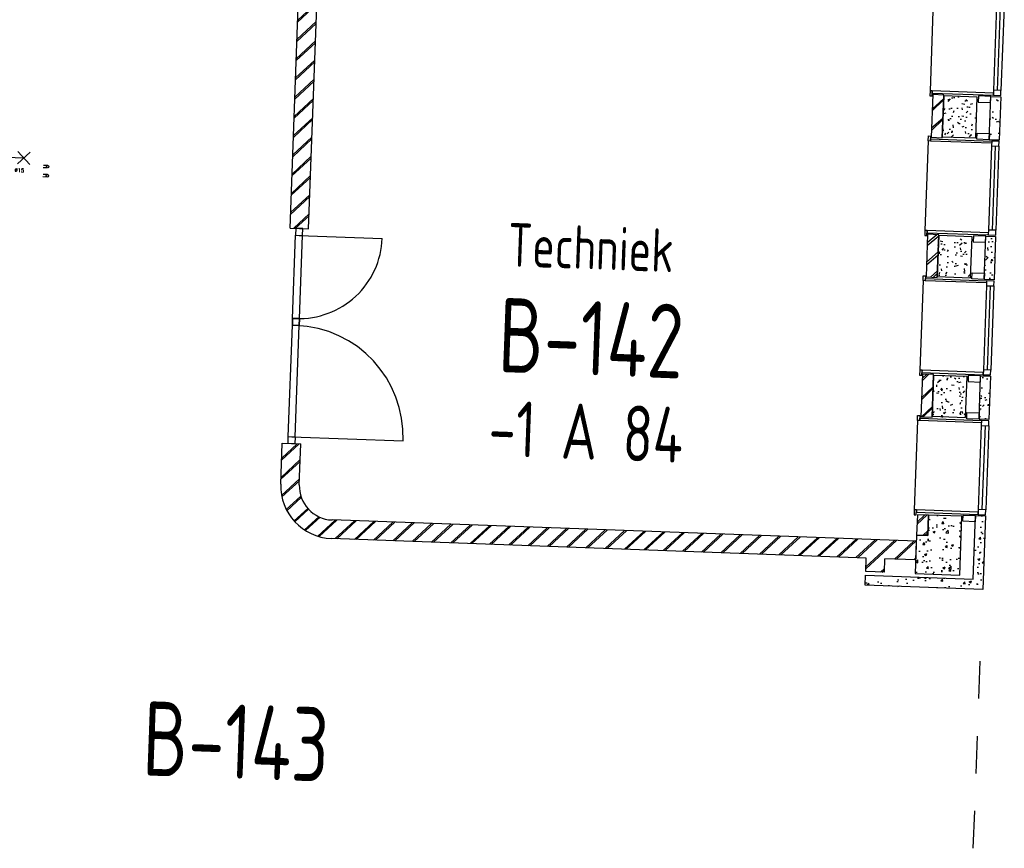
# Model space of a CAD drawing. Header units: millimetres. Extents: x 119024465 to 119292677, y 483022511 to 483148062.
# Tile 158 of 162: x 119247972 to 119255929, y 483067629 to 483074326. Entities that reach past the tile are written whole.
import ezdxf
from ezdxf.enums import TextEntityAlignment as Align

# ---------------------------------------------------------------- set-up
doc = ezdxf.new("R2010")
doc.units = ezdxf.units.MM
doc.header["$LTSCALE"] = 100
doc.layers.get('0').update_dxf_attribs({"linetype": 'CONTINUOUS'})
for name, color, linetype in [('04---0-_5MMTEKST', 4, 'CONTINUOUS'), ('12', 4, 'CONTINUOUS'), ('AL21----', 1, 'CONTINUOUS'), ('AL21----_ARC', 8, 'CONTINUOUS'), ('AL22----', 2, 'CONTINUOUS'), ('AL22----_ARC', 8, 'CONTINUOUS'), ('AL28----', 4, 'CONTINUOUS'), ('AL28----_ARC', 8, 'CONTINUOUS'), ('AL31----', 5, 'CONTINUOUS'), ('AL32----', 6, 'CONTINUOUS'), ('BT00----_HOTELNRS', 3, 'CONTINUOUS'), ('BT00----_RUIMTENRS', 7, 'CONTINUOUS'), ('BT00----_TEKST', 1, 'CONTINUOUS'), ('fdstp techniek', 254, 'CONTINUOUS'), ('INS', 7, 'CONTINUOUS')]:
    doc.layers.add(name, color=color, linetype=linetype)
doc.styles.add('fdstp-1-30', font='txt.shx', dxfattribs={"height": 30, "bigfont": 'gbcbig.shx'})
doc.styles.get("Standard").update_dxf_attribs({"font": 'ISOCP.SHX'})
pattern_1 = [(42.91200747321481, (119153097.5669324, 483019764.0029071), (-74.89618102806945, 80.56402464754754), []), (42.91200747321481, (119153098.1134465, 483019778.9929479), (-74.89618102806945, 80.56402464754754), [])]

# ---------------------------------------------------------------- blocks, each defined once
blk = doc.blocks.new('KOLOM')
at = {"layer": 'AL28----', "linetype": 'Continuous'}
for p, q in [((0.5, 0.5), (-0.5, 0.5)), ((-0.5, 0.5), (-0.5, -0.5)), ((0.5, -0.5), (0.5, 0.5)), ((-0.5, -0.5), (0.5, -0.5))]:
    blk.add_line(p, q, dxfattribs=at)
blk = doc.blocks.new('270x330')
at = {"layer": 'AL28----_ARC'}
h = blk.add_hatch(dxfattribs=at)
h.set_pattern_fill('AR-CONC', color=256, style=0)
h.set_pattern_definition([(50, (-102370.5424826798, -59938.2102802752), (182.1846689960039, -15.93908553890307), [19.05, -209.55]), (355, (-102370.5424826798, -59938.2102802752), (-35.24282597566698, 191.05664288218), [15.24, -167.64]), (100.451, (-102355.3604826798, -59939.5385302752), (146.9425016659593, 175.1166878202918), [16.19, -178.09]), (46.18420000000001, (-102370.5424826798, -59887.41028027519), (271.0790408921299, -42.04232793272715), [28.575, -314.325]), (96.6356, (-102347.9525826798, -59890.9137802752), (237.4042344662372, 247.4255558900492), [24.285, -267.135]), (351.1840000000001, (-102370.5424826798, -59887.41028027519), (237.4046058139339, 247.4251178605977), [22.86, -251.46]), (21, (-102345.1424826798, -59900.1102802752), (151.6148798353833, -102.2655185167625), [19.05, -209.55]), (326.0000000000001, (-102345.1424826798, -59900.1102802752), (61.80202834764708, 184.1879661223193), [15.24, -167.64]), (71.4514, (-102332.5079826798, -59908.6323802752), (213.4164907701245, 81.92285771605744), [16.19, -178.09]), (37.50000000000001, (-102370.5424826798, -59938.2102802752), (3.088603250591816, 84.55503887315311), [0, -165.608, 0, -170.18, 0, -168.275]), (7.499999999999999, (-102370.5424826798, -59938.2102802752), (66.81966251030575, 100.1805748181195), [0, -97.028, 0, -161.798, 0, -64.135]), (327.5, (-102427.1844826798, -59938.2102802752), (135.5905951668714, -5.72874399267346), [0, -63.5, 0, -198.12, 0, -262.89]), (317.5, (-102452.5844826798, -59938.2102802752), (148.129181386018, 25.42649103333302), [0, -82.55, 0, -131.572, 0, -186.69])])
h.paths.add_polyline_path([(110, 165), (-160, 165), (-160, -165), (110, -165)])
at = {"layer": 'AL28----', "xscale": 270, "yscale": 330, "zscale": 2600}
blk.add_blockref('KOLOM', (-25, 0), dxfattribs=at)
blk = doc.blocks.new('c1')
at = {"layer": 'AL21----_ARC'}
h = blk.add_hatch(dxfattribs=at)
h.set_pattern_fill('AR-CONC', color=256, scale=0.9999999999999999, angle=-1.550520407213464e-14, style=0)
h.set_pattern_definition([(49.99999999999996, (-4.000000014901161, 1.192092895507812e-07), (182.184668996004, -15.93908553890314), [19.05, -209.55]), (355, (-4.000000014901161, 1.192092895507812e-07), (-35.24282597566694, 191.05664288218), [15.24, -167.64]), (100.4509999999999, (11.18199999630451, -1.328249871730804), (146.9425016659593, 175.1166878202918), [16.19, -178.09]), (46.1842, (-4.000000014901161, 50.80000013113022), (271.0790408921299, -42.04232793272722), [28.57499999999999, -314.3249999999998]), (96.63559999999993, (18.58989998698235, 47.29650014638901), (237.4042344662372, 247.4255558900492), [24.28499999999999, -267.1349999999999]), (351.184, (-4.000000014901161, 50.80000013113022), (237.404605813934, 247.4251178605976), [22.86, -251.46]), (20.99999999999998, (21.39999997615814, 38.10000014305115), (151.6148798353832, -102.2655185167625), [19.05, -209.55]), (326, (21.39999997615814, 38.10000014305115), (61.80202834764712, 184.1879661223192), [15.24, -167.64]), (71.45139999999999, (34.03449998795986, 29.57790017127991), (213.4164907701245, 81.92285771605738), [16.19, -178.09]), (37.49999999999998, (-4.000000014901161, 1.192092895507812e-07), (3.08860325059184, 84.5550388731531), [0, -165.608, 0, -170.18, 0, -168.275]), (7.499999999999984, (-4.000000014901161, 1.192092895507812e-07), (66.81966251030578, 100.1805748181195), [0, -97.02799999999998, 0, -161.798, 0, -64.13499999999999]), (327.4999999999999, (-60.64200000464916, 1.788139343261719e-07), (135.5905951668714, -5.728743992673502), [0, -63.49999999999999, 0, -198.12, 0, -262.8899999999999]), (317.4999999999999, (-86.04200001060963, 1.192092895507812e-07), (148.129181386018, 25.42649103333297), [0, -82.54999999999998, 0, -131.572, 0, -186.69])])
h.paths.add_polyline_path([(299.9999999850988, 175.0000001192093), (299.9999999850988, -174.9999998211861), (219.9999999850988, -174.9999998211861), (219.9999999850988, 175.0000001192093)])
at = {"layer": 'AL22----_ARC'}
h = blk.add_hatch(dxfattribs=at)
h.set_pattern_fill('SCHOON', color=256, scale=2, angle=-1.550520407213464e-14, style=0, pattern_type=2)
h.set_pattern_definition([(44.99999999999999, (-1.490116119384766e-08, 1.192092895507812e-07), (-77.7817459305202, 77.78174593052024), []), (44.99999999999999, (-1.490116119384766e-08, 15.00000011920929), (-77.7817459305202, 77.78174593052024), [])])
h.paths.add_polyline_path([(-250.0000000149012, -172.4999998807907), (-160.0000000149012, -172.4999998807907), (-160, 172.5000001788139), (-250.0000000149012, 172.5000001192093)])
at = {"layer": 'AL22----'}
blk.add_lwpolyline([(-250.0000000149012, -172.4999998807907), (-160.0000000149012, -172.4999998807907), (-160, 172.5000001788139), (-250.0000000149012, 172.5000001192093)], close=True, dxfattribs=at)
at = {"layer": 'AL28----'}
blk.add_lwpolyline([(299.9999999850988, 175.0000001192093), (299.9999999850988, -174.9999998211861), (219.9999999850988, -174.9999998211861), (219.9999999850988, 175.0000001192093)], close=True, dxfattribs=at)
at = {"layer": 'AL31----'}
for p, q in [((-273.0000000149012, 927.0000001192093), (-273.0000000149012, 203.0000001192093)), ((239.9999999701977, 945.0000001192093), (239.9999999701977, 905.0000001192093)), ((299.9999999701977, 945.0000001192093), (239.9999999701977, 945.0000001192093)), ((239.9999999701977, 905.0000001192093), (299.9999999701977, 905.0000001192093)), ((239.9999999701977, 905.0000001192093), (239.9999999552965, 225.0000001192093)), ((269.9999999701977, 905.0000001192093), (269.9999999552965, 225.0000001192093)), ((299.9999999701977, 905.0000001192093), (299.9999999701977, 945.0000001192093)), ((299.9999999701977, 905.0000001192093), (299.9999999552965, 225.0000001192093)), ((239.9999999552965, 225.0000001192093), (239.9999999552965, 185.0000001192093)), ((299.9999999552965, 225.0000001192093), (239.9999999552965, 225.0000001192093)), ((239.9999999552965, 185.0000001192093), (299.9999999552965, 185.0000001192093)), ((299.9999999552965, 185.0000001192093), (299.9999999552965, 225.0000001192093))]:
    blk.add_line(p, q, dxfattribs=at)
for points in [[(-255.0000000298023, 927.0000001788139), (-273.0000000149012, 927.0000001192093), (-273.0000000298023, 967.0000001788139), (-255.0000000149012, 967.0000001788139)], [(239.9999999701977, 927.0000001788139), (-255.0000000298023, 927.0000001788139), (-255.0000000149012, 945.0000001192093), (239.9999999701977, 945.0000001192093)], [(-255.0000000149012, 203.0000001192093), (-273.0000000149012, 203.0000001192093), (-273.0000000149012, 163.0000001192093), (-255.0000000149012, 163.0000001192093)], [(239.9999999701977, 203.0000001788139), (-255.0000000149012, 203.0000001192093), (-255.0000000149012, 185.0000001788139), (239.9999999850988, 185.0000001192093)], [(219.9999999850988, 175.0000001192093), (119.9999999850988, 175.0000001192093), (119.9999999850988, 125.0000001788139), (219.9999999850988, 125.0000001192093)], [(219.9999999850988, -174.9999998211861), (119.9999999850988, -174.9999998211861), (119.9999999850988, -124.9999998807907), (219.9999999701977, -124.9999998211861)]]:
    blk.add_lwpolyline(points, close=True, dxfattribs=at)
at = {"layer": 'AL28----'}
blk.add_blockref('270x330', (-1.490116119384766e-08, 1.192092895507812e-07), dxfattribs=at)
blk = doc.blocks.new('114-31b')
at = {"color": 0, "linetype": 'Continuous'}
for p, q in [((-49.99999994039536, 449.9999999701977), (50.00000011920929, 349.9999999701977)), ((50.00000005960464, 449.9999999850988), (-49.99999994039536, 349.9999999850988)), ((0, 399.9999999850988), (5.960464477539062e-08, -400)), ((-75.22076380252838, 278.9749930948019), (52.90113949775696, 224.7435648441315)), ((-53.78419476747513, 99.46940438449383), (53.34266716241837, 150.804756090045)), ((-53.34266716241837, 25.53059560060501), (53.34266716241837, -25.53059561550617)), ((-53.34266716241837, -150.2564351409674), (52.9011395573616, -99.46940438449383)), ((-53.78419476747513, -224.1952439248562), (74.77923619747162, -278.9116318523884)), ((-49.99999988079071, -349.9999998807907), (50.00000017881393, -449.9999998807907)), ((50.00000011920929, -349.9999998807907), (-49.99999988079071, -449.9999998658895))]:
    blk.add_line(p, q, dxfattribs=at)
for points in [[(74.77923613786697, 187.6370802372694, 0.1085803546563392), (71.06170707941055, 204.554047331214, 0.1021137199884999), (60.13457524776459, 219.3489430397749, 0.04519307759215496), (52.90113949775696, 224.7435648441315, 0.02457701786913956)], [(53.34266716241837, 150.804756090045, 0.04259042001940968), (60.13457524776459, 155.9252174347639, 0.1021137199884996), (71.06170707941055, 170.7201131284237, 0.1085803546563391), (74.77923613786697, 187.6370802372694, 0.1085803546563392)], [(-53.78419476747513, 99.46940438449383, 0.04259042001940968), (-60.57610285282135, 94.34894302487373, 0.1021137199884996), (-71.50323468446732, 79.55404733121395, 0.1085803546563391), (-75.22076380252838, 62.6370802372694, 0.1085803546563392)], [(-75.22076380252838, 62.6370802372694, 0.1085803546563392), (-71.50323474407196, 45.72011312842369, 0.1021137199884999), (-60.57610285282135, 30.92521743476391, 0.04519307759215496), (-53.34266716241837, 25.53059560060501, 0.02457701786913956)], [(74.77923619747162, -62.3629197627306, -0.1085803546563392), (71.0617071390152, -79.27988687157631, -0.1021137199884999), (60.13457524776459, -94.07478255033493, -0.04519307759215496), (52.9011395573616, -99.46940438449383, -0.02457701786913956)], [(53.34266716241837, -25.53059561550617, -0.04259042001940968), (60.13457524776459, -30.65105697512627, -0.1021137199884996), (71.06170707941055, -45.44595265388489, -0.1085803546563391), (74.77923619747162, -62.3629197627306, -0.1085803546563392)], [(-75.22076380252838, -187.3629197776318, -0.1085803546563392), (-71.50323468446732, -170.4459526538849, -0.1021137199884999), (-60.57610285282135, -155.6510569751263, -0.04519307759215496), (-53.34266716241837, -150.2564351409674, -0.02457701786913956)], [(-53.78419476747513, -224.1952439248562, -0.04259042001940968), (-60.57610285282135, -219.0747825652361, -0.1021137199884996), (-71.50323474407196, -204.2798868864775, -0.1085803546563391), (-75.22076380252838, -187.3629197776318, -0.1085803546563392)]]:
    blk.add_lwpolyline(points, format="xyb", dxfattribs=at)
blk = doc.blocks.new('water k-w wand R')
at = {"layer": '04---0-_5MMTEKST'}
for centre in [(34252.19165220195, 14473.7711124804), (34252.19165220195, 14400.26592395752)]:
    blk.add_circle(centre, 9.98188115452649, dxfattribs=at)
at = {"layer": 'INS', "color": 4}
for p, q in [((34252.19165220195, 14483.75299363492), (34217.25506816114, 14483.75299363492)), ((34252.19165220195, 14463.78923132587), (34217.25506816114, 14463.78923132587)), ((34252.19165220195, 14410.24780511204), (34217.25506816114, 14410.24780511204)), ((34252.19165220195, 14390.28404280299), (34217.25506816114, 14390.28404280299))]:
    blk.add_line(p, q, dxfattribs=at)
at = {"layer": 'fdstp techniek', "insert": (33387.86318038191, 14451.65400150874), "char_height": 30, "width": 910.5473940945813, "attachment_point": 1, "style": 'fdstp-1-30'}
blk.add_mtext('koud/warm water uit wand %%C15', dxfattribs=at)

msp = doc.modelspace()

# ---------------------------------------------------------------- hatches: boundary and pattern name
at = {"layer": 'AL22----_ARC'}
h = msp.add_hatch(dxfattribs=at)
h.set_pattern_fill('SCHOON', color=256, scale=2, angle=-2.087992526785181, style=0, pattern_type=2)
h.set_pattern_definition(pattern_1)
h.paths.add_polyline_path([(119250371.6989111, 483078522.3482818), (119250521.5993188, 483078516.88314), (119250498.8278946, 483077892.298108), (119251917.8850874, 483077840.5614322), (119251912.4199456, 483077690.6610245), (119250793.1635682, 483077731.4674166), (119250698.4344435, 483075133.1936834), (119250398.6336282, 483075144.1239671), (119250307.1835886, 483072635.7904784), (119250157.2831809, 483072641.2556202), (119250254.1983623, 483075299.4895165), (119250553.9991777, 483075288.559233), (119250597.7203121, 483076487.7624944), (119250297.9194967, 483076498.692778), (119250304.4776669, 483076678.5732673), (119250454.3780746, 483076673.1081254), (119250453.2850462, 483076643.1280439), (119250603.1854539, 483076637.6629021), (119250643.2631605, 483077736.9325584), (119250493.3627528, 483077742.3977003), (119250492.2697245, 483077712.4176187), (119250342.3693168, 483077717.8827606)])
h = msp.add_hatch(dxfattribs=at)
h.set_pattern_fill('SCHOON', color=256, scale=2, angle=-2.087992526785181, style=0, pattern_type=2)
h.set_pattern_definition([(42.74700747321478, (119153097.5669324, 483019764.0029071), (-74.66386304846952, 80.77937580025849), []), (42.74700747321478, (119153098.1566124, 483019778.9913119), (-74.66386304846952, 80.77937580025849), [])])
edge = h.paths.add_edge_path()
edge.add_line((119255212.9603195, 483069960.2756369), (119254963.164886, 483069969.3828))
edge.add_line((119254963.1648861, 483069969.3828001), (119254959.1571154, 483069859.4558344))
edge.add_line((119254959.1571154, 483069859.4558344), (119254809.2567077, 483069864.9209763))
edge.add_line((119254809.2567077, 483069864.9209763), (119254813.2644784, 483069974.8479419))
edge.add_line((119254813.2644784, 483069974.8479419), (119250491.0974773, 483070132.4276038))
edge.add_arc((119250506.5820458, 483070557.1454257), 425, 177.9120074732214, 267.91200747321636, ccw=False)
edge.add_line((119250081.864224, 483070572.6299942), (119250093.887536, 483070902.4108911))
edge.add_line((119250093.887536, 483070902.4108911), (119250243.7879437, 483070896.9457492))
edge.add_line((119250243.7879437, 483070896.9457492), (119250231.7646317, 483070567.1648523))
edge.add_arc((119250506.5820458, 483070557.1454257), 275, 177.9120074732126, 267.9120074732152)
edge.add_line((119250496.5626191, 483070282.3280115), (119255218.4254613, 483070110.1760446))
edge.add_line((119255218.4254613, 483070110.1760446), (119255212.9603195, 483069960.275637))
h = msp.add_hatch(dxfattribs=at)
h.set_pattern_fill('SCHOON', color=256, scale=2, angle=-2.087992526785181, style=0, pattern_type=2)
h.set_pattern_definition(pattern_1)
h.paths.add_polyline_path([(119255220.2471752, 483070160.1428472), (119255310.1874198, 483070156.8637621), (119255316.1990758, 483070321.7542105), (119255226.2588312, 483070325.0332957)])
at = {"layer": 'AL28----_ARC'}
h = msp.add_hatch(dxfattribs=at)
h.set_pattern_fill('AR-CONC', color=256, angle=-2.087992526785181, style=0)
h.set_pattern_definition([(47.74700747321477, (119153097.5669324, 483019764.0029071), (181.4172399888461, -23.08880897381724), [19.05, -209.55]), (352.7470074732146, (119153097.5669324, 483019764.0029071), (-27.70476304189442, 192.2944192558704), [15.24, -167.64]), (98.19800747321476, (119153112.6849803, 483019762.078849), (153.7131009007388, 169.2047155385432), [16.19, -178.09]), (43.93120747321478, (119153099.5639822, 483019814.7636379), (269.2167243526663, -52.66648913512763), [28.575, -314.325]), (94.38260747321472, (119153121.9986902, 483019810.3747919), (246.9475119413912, 237.9014556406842), [24.285, -267.1349999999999]), (348.9310074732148, (119153099.5639822, 483019814.7636379), (246.9478657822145, 237.9010033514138), [22.86, -251.4600000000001]), (18.74700747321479, (119153124.4450851, 483019801.0749303), (147.4774165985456, -108.1467505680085), [19.05, -209.55]), (323.7470074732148, (119153124.4450851, 483019801.0749303), (68.99505263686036, 181.6160243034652), [15.24, -167.64]), (69.19840747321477, (119153136.7347976, 483019792.0627305), (216.4720682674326, 73.46969993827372), [16.19, -178.09]), (35.24700747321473, (119153097.5669324, 483019764.0029071), (6.410243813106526, 84.36825731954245), [0, -165.608, 0, -170.18, 0, -168.275]), (5.247007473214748, (119153097.5669324, 483019764.0029071), (70.70630911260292, 97.4763187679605), [0, -97.02799999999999, 0, -161.798, 0, -64.135]), (325.2470074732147, (119153040.9687175, 483019766.2296177), (135.260573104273, -11.05465372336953), [0, -63.49999999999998, 0, -198.1199999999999, 0, -262.8899999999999]), (315.2470074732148, (119153015.5883521, 483019767.2281427), (149.0142415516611, 19.58358085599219), [0, -82.55, 0, -131.572, 0, -186.69])])
h.paths.add_polyline_path([(119254808.1636793, 483069834.9408947), (119255677.5474646, 483069803.2444788), (119255696.3111181, 483070317.9025452), (119255776.2580022, 483070314.9878029), (119255754.5796064, 483069720.3828524), (119254805.2489371, 483069754.9940106)])
h = msp.add_hatch(dxfattribs=at)
h.set_pattern_fill('AR-CONC', color=256, angle=-2.087992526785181, style=0)
h.set_pattern_definition([(47.91200747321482, (119153097.5669324, 483019764.0029071), (181.4829786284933, -22.56626980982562), [19.05, -209.55]), (352.9120074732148, (119153097.5669324, 483019764.0029071), (-28.25841556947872, 192.213838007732), [15.24, -167.64]), (98.3630074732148, (119153112.6904584, 483019762.1223937), (153.2251895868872, 169.6466752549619), [16.19, -178.09]), (44.09620747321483, (119153099.4177937, 483019814.7691785), (269.3672764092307, -51.89098330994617), [28.575, -314.3249999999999]), (94.54760747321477, (119153121.8650477, 483019810.4449579), (246.2613818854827, 238.6116259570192), [24.285, -267.135]), (349.0960074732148, (119153099.4177937, 483019814.7691785), (246.2617370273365, 238.6111746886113), [22.86, -251.46]), (18.91200747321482, (119153124.3382141, 483019801.15218), (147.7882449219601, -107.7215982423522), [19.05, -209.55]), (323.9120074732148, (119153124.3382141, 483019801.15218), (68.47175066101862, 181.813962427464), [15.24, -167.64]), (69.36340747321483, (119153136.6538288, 483019792.1754093), (216.2595933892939, 74.09278923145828), [16.19, -178.09]), (35.41200747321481, (119153097.5669324, 483019764.0029071), (6.1672544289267, 84.38636762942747), [0, -165.608, 0, -170.18, 0, -168.275]), (5.412007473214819, (119153097.5669324, 483019764.0029071), (70.42530466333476, 97.67953384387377), [0, -97.028, 0, -161.798, 0, -64.135]), (325.4120074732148, (119153040.9625397, 483019766.0666175), (135.2918473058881, -10.66508593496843), [0, -63.49999999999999, 0, -198.12, 0, -262.8899999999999]), (315.4120074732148, (119153015.579404, 483019766.9920482), (148.9572270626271, 20.01262926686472), [0, -82.54999999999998, 0, -131.572, 0, -186.69])])
h.paths.add_polyline_path([(119255220.2471752, 483070160.1428472), (119255208.9525488, 483069850.3486713), (119255568.7135273, 483069837.232331), (119255586.0198097, 483070311.9169553), (119255316.1990758, 483070321.7542105), (119255310.1874198, 483070156.8637621)])

# ---------------------------------------------------------------- linework, layer by layer
at = {"layer": 'AL22----'}
for p, q in [((119250157.2831809, 483072641.2556202), (119250254.1983623, 483075299.4895165)), ((119250307.1835886, 483072635.7904784), (119250398.6336282, 483075144.1239671)), ((119250157.2831809, 483072641.2556202), (119250307.1835886, 483072635.7904784)), ((119250081.864224, 483070572.6299942), (119250093.887536, 483070902.4108911)), ((119250093.887536, 483070902.4108911), (119250243.7879437, 483070896.9457492)), ((119250231.7646317, 483070567.1648523), (119250243.7879437, 483070896.9457492)), ((119255218.4254613, 483070110.1760446), (119250496.5626191, 483070282.3280115)), ((119254813.2644784, 483069974.8479419), (119250491.0974773, 483070132.4276038)), ((119255212.9603195, 483069960.2756369), (119255218.4254613, 483070110.1760446)), ((119254809.2567077, 483069864.9209763), (119254813.2644784, 483069974.8479419)), ((119254959.1571154, 483069859.4558344), (119254963.1648861, 483069969.3828001)), ((119255212.9603195, 483069960.2756369), (119254963.1648861, 483069969.3828001)), ((119254959.1571154, 483069859.4558344), (119254809.2567077, 483069864.9209763)), ((119255722.4250733, 483068838.433619), (119255733.4519981, 483069140.8851532)), ((119255700.3712236, 483068233.5305507), (119255711.3981484, 483068535.9820849)), ((119255678.317374, 483067628.6274824), (119255689.3442988, 483067931.0790166))]:
    msp.add_line(p, q, dxfattribs=at)
for points in [[(119255220.2471752, 483070160.1428472), (119255310.1874198, 483070156.8637621), (119255316.1990758, 483070321.7542105), (119255226.2588312, 483070325.0332957)], [(119255596.377513, 483070321.5459731), (119255696.3111181, 483070317.9025452), (119255694.4894042, 483070267.9357426), (119255594.555799, 483070271.5791705)]]:
    msp.add_lwpolyline(points, close=True, dxfattribs=at)
for radius in [425, 275]:
    msp.add_arc((119250506.5820458, 483070557.1454257), radius, 177.9120074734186, 267.9120074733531, dxfattribs=at)
at = {"layer": 'AL28----'}
for points in [[(119254808.1636793, 483069834.9408947), (119255677.5474646, 483069803.2444788), (119255696.3111181, 483070317.9025452), (119255776.2580022, 483070314.9878029), (119255754.5796064, 483069720.3828524), (119254805.2489371, 483069754.9940106)], [(119255220.2471752, 483070160.1428472), (119255208.9525488, 483069850.3486713), (119255568.7135273, 483069837.232331), (119255586.0198097, 483070311.9169553), (119255316.1990758, 483070321.7542105), (119255310.1874198, 483070156.8637621)]]:
    msp.add_lwpolyline(points, close=True, dxfattribs=at)
at = {"layer": 'AL32----'}
for p, q in [((119250204.2519753, 483072639.5432091), (119250202.2116557, 483072583.5803902)), ((119250260.2147942, 483072637.5028895), (119250204.2519753, 483072639.5432091)), ((119250177.7278204, 483071912.0265638), (119250202.2116557, 483072583.5803902)), ((119250202.2116557, 483072583.5803902), (119250258.1744746, 483072581.5400705)), ((119250230.1930652, 483072582.5602304), (119250901.7468916, 483072558.0763951)), ((119250233.6906393, 483071909.9862441), (119250258.1744746, 483072581.5400705)), ((119250258.1744746, 483072581.5400705), (119250260.2147942, 483072637.5028895)), ((119250142.89665, 483070956.6612987), (119250175.6875008, 483071856.0637448)), ((119250177.7278204, 483071912.0265638), (119250175.6875008, 483071856.0637448)), ((119250175.6875008, 483071856.0637448), (119250177.7278204, 483071912.0265638)), ((119250175.6875008, 483071856.0637448), (119250231.6503197, 483071854.0234253)), ((119250231.6503197, 483071854.0234253), (119250175.6875008, 483071856.0637448)), ((119250233.6906393, 483071909.9862441), (119250177.7278204, 483071912.0265638)), ((119250177.7278204, 483071912.0265638), (119250233.6906393, 483071909.9862441)), ((119250198.8594689, 483070954.6209791), (119250231.6503197, 483071854.0234253)), ((119250231.6503197, 483071854.0234253), (119250233.6906393, 483071909.9862441)), ((119250233.6906393, 483071909.9862441), (119250231.6503197, 483071854.0234253)), ((119255227.0396782, 483071087.5110922), (119255200.6612604, 483070363.9917911)), ((119255744.352236, 483071086.6626191), (119255742.8948646, 483071046.6891772)), ((119255804.312399, 483071084.476562), (119255744.352236, 483071086.6626191)), ((119255802.8550276, 483071044.5031201), (119255804.312399, 483071084.476562)), ((119255742.8948646, 483071046.6891772), (119255718.119551, 483070367.1406624)), ((119255742.8948646, 483071046.6891772), (119255802.8550276, 483071044.5031201)), ((119255772.8749461, 483071045.5961486), (119255748.0996326, 483070366.0476338)), ((119255802.8550276, 483071044.5031201), (119255778.0797141, 483070364.9546053)), ((119250140.8563304, 483070900.6984799), (119250142.89665, 483070956.6612987)), ((119250196.8191493, 483070898.6581603), (119250140.8563304, 483070900.6984799)), ((119250142.89665, 483070956.6612987), (119250198.8594689, 483070954.6209791)), ((119250170.8780594, 483070955.641139), (119251070.2805056, 483070922.8502881)), ((119250198.8594689, 483070954.6209791), (119250196.8191493, 483070898.6581603)), ((119255718.119551, 483070367.1406624), (119255716.6621796, 483070327.1672204)), ((119255778.0797141, 483070364.9546053), (119255718.119551, 483070367.1406624)), ((119255776.6223427, 483070324.9811633), (119255778.0797141, 483070364.9546053)), ((119255716.6621796, 483070327.1672204), (119255776.6223427, 483070324.9811633))]:
    msp.add_line(p, q, dxfattribs=at)
for points in [[(119255245.0277271, 483071086.8552752), (119255227.0396782, 483071087.5110922), (119255228.4970494, 483071127.4845343), (119255246.4850983, 483071126.8287173)], [(119255743.6964167, 483071068.6745701), (119255245.0277271, 483071086.8552752), (119255245.6835441, 483071104.8433241), (119255744.3522337, 483071086.6626191)], [(119255218.6493094, 483070363.3359741), (119255200.6612604, 483070363.9917911), (119255199.2038893, 483070324.0183491), (119255217.1919382, 483070323.3625321)], [(119255717.3179989, 483070345.155269), (119255218.6493094, 483070363.3359741), (119255217.9934923, 483070345.3479251), (119255716.6621819, 483070327.1672201)]]:
    msp.add_lwpolyline(points, close=True, dxfattribs=at)
for centre, radius, start, end in [((119250230.1930652, 483072582.5602304), 672.0000000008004, 267.9120070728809, 357.9120071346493), ((119250170.8780594, 483070955.641139), 900, 357.9120071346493, 87.91200707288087)]:
    msp.add_arc(centre, radius, start, end, dxfattribs=at)

# ---------------------------------------------------------------- block references
at = {"layer": '12', "rotation": 357.8278999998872}
msp.add_blockref('water k-w wand R', (119213422.2960322, 483059972.2187922), dxfattribs=at)
at = {"layer": 'AL21----', "rotation": 357.9120074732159}
for p in [(119255593.5933929, 483073538.7834913), (119255552.4226579, 483072409.5337534), (119255511.251923, 483071280.2840154)]:
    msp.add_blockref('c1', p, dxfattribs=at)
at = {"layer": 'AL32----', "rotation": 267.912007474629}
msp.add_blockref('114-31b', (119247605.6920489, 483073222.2170337), dxfattribs=at)

# ---------------------------------------------------------------- texts
at = {"layer": 'BT00----_HOTELNRS', "width": 0.8}
msp.add_text('-1 A 84', height=449.9999999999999, rotation=357.9091074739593, dxfattribs=at).set_placement((119252539.8856021, 483070771.800045), align=Align.CENTER)
at = {"layer": 'BT00----_RUIMTENRS', "width": 0.8}
for s, p in [('B-142', (119251831.8460666, 483071479.3702548)), ('B-143', (119248957.5736195, 483068219.187585))]:
    msp.add_text(s, height=599.9999999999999, rotation=357.9091074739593, dxfattribs=at).set_placement(p)
at = {"layer": 'BT00----_TEKST', "width": 0.8}
msp.add_text('Techniek', height=349.9999999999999, rotation=357.9091074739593, dxfattribs=at).set_placement((119251911.1776748, 483072333.418854))

doc.saveas('drawing.dxf')
